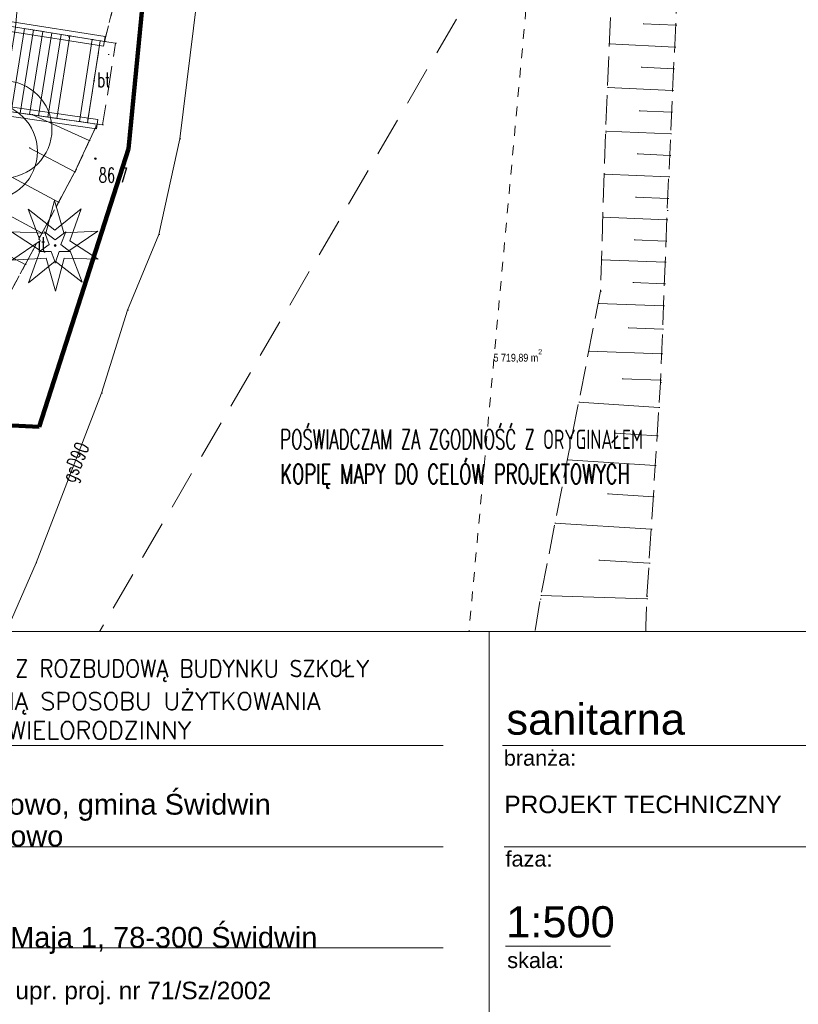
# Model space of a CAD drawing. Extents: x -134780 to 5540120, y 74663 to 5964901.
# Tile 58 of 71: x 5539606 to 5539646, y 5961280 to 5961330. Entities that reach past the tile are written whole.
import ezdxf
from ezdxf.lldxf.tags import DXFTag

# ---------------------------------------------------------------- set-up
doc = ezdxf.new("R2010")
doc.units = 0
doc.header["$MEASUREMENT"] = 0
doc.set_wipeout_variables(frame=1)
for name, pattern in [('L_0_03', [1, 0.5, -0.5]), ('L_0_05', [1.75, 1.25, -0.5]), ('L_0_06', [2, 1.5, -0.5]), ('L_0_0C', [3, 2, -1]), ('Wipeout_Contour', [1000, 0, -1000])]:
    doc.linetypes.add(name, pattern=pattern)
for name, color, linetype, lineweight in [('000_Inne__niezydentyfikowane__Nr_Pióra__7', 7, 'Continuous', 13), ('0_Nr_Pióra__7', 7, 'Continuous', 13), ('Arch opisy_Nr_Pióra__80', 3, 'Continuous', 211), ('ARCH TABELA_Nr_Pióra__1', 7, 'Continuous', 25), ('ARCH TABELA_Nr_Pióra__21', 7, 'Continuous', 9), ('ARCH TABELA_Nr_Pióra__7', 7, 'Continuous', 13), ('arch wypelnienia_Nr_Pióra__21', 7, 'Continuous', 9), ('bt_Nr_Pióra__7', 7, 'Continuous', 13), ('inny_obiekt_zagospodarowania_terenu_Atr17_Nr_Pióra__7', 7, 'Continuous', 13), ('inny_obiekt_zagospodarowania_terenu_Nr_Pióra__7', 7, 'Continuous', 13), ('KR_ObiektKarto_Nr_Pióra__7', 7, 'Continuous', 13), ('mapa', 7, 'Continuous', 13), ('mur_op_Nr_Pióra__7', 7, 'Continuous', 13), ('ogrodzenie_trwale_Nr_Pióra__7', 7, 'Continuous', 13), ('pikieta_naturalna_Atr2_Nr_Pióra__7', 7, 'Continuous', 13), ('pikieta_naturalna_Nr_Pióra__7', 7, 'Continuous', 13), ('przewod_gazowy_Atr1_Nr_Pióra__7', 7, 'Continuous', 13), ('przewod_gazowy_Nr_Pióra__7', 7, 'Continuous', 13), ('przewod_wodociagowy_Nr_Pióra__7', 7, 'Continuous', 13), ('sch_Nr_Pióra__7', 7, 'Continuous', 13), ('skarpa_nieumocniona_Nr_Pióra__7', 7, 'Continuous', 13), ('skarpa_Nr_Pióra__7', 7, 'Continuous', 13), ('Zakres_Nr_Pióra__7', 7, 'Continuous', 13), ('zasuwa_lub_zawor_Nr_Pióra__7', 7, 'Continuous', 13)]:
    doc.layers.add(name, color=color, linetype=linetype, lineweight=lineweight)
for name, color, linetype, lineweight, true_color in [('217_kontur_klasyfikacyjny_Nr_Pióra__3', 7, 'Continuous', 18, 0xff6600), ('218_kontur_uzytku_gruntowego_Nr_Pióra__3', 7, 'Continuous', 18, 0xff6600), ('219_dzialka_ewidencyjna_Nr_Pióra__96', 7, 'Continuous', 13, 0x00d59f), ('Arch zieleń_Nr_Pióra__4', 7, 'Continuous', 9, 0x029e21), ('OT_ZagospodarowanieTerenu_P_Nr_Pióra__96', 7, 'Continuous', 13, 0x00d59f)]:
    doc.layers.add(name, color=color, linetype=linetype, lineweight=lineweight, true_color=true_color)
doc.layers.add('OT_ZagospodarowanieTerenu_P', color=7, linetype='Continuous')
doc.layers.add('TABELKA-035', color=4, linetype='Continuous')
doc.styles.add('GENERATED_STYLE_1', font='txt')
doc.styles.add('GENERATED_STYLE_7', font='Simplex.shx', dxfattribs={"bigfont": 'BIGFONT.SHX'})
doc.styles.add('GENERATED_STYLE_9', font='arial.ttf')
doc.styles.add('ROMANS', font='romans', dxfattribs={"width": 0.8})
tags = doc.linetypes.add('DASH', pattern=[15, 10, -5]).pattern_tags.tags
tags[6:7] = [DXFTag(74, 4), DXFTag(75, 0), DXFTag(340, '0'), DXFTag(46, 0.0), DXFTag(50, 0.0), DXFTag(44, 0.0), DXFTag(45, 0.0)]
tags[4:5] = [DXFTag(74, 4), DXFTag(75, 0), DXFTag(340, '0'), DXFTag(46, 0.0), DXFTag(50, 0.0), DXFTag(44, 0.0), DXFTag(45, 0.0)]
doc.linetypes.add('L_0_15_SHX', pattern='A,0,[2,Rusinowo ZAGOSPODAROWANIE1.Shx,S=7.5,R=0,X=0,Y=0],-7.5,0', length=7.5)
doc.linetypes.add('L_0_29_SHX', pattern='A,0,[1,Rusinowo ZAGOSPODAROWANIE1.Shx,S=5,R=0,X=0,Y=0],-5,0', length=5)

# ---------------------------------------------------------------- blocks, each defined once
blk = doc.blocks.new('mapa')
at = {"layer": 'pikieta_naturalna_Nr_Pióra__7', "linetype": 'Continuous'}
blk.add_hatch(color=252, dxfattribs=at).paths.add_polyline_path([(5539609.69, 5961323.305, 1), (5539609.69, 5961323.395, 1)], flags=0)
at = {"layer": '000_Inne__niezydentyfikowane__Nr_Pióra__7', "color": 252, "linetype": 'Continuous', "flags": 128}
for points in [[(5539639.49, 5961330.2), (5539637.81, 5961330.28)], [(5539639.44, 5961329.08), (5539636.08, 5961329.24)], [(5539639.38, 5961327.96), (5539637.71, 5961328.04)], [(5539639.33, 5961326.85), (5539635.98, 5961327)], [(5539639.28, 5961325.73), (5539637.61, 5961325.81)], [(5539609.37, 5961324.29), (5539606.42, 5961325.61)], [(5539639.23, 5961324.62), (5539635.88, 5961324.77)], [(5539607.8, 5961321.12), (5539603.12, 5961323.62)], [(5539608.64, 5961322.68), (5539606.29, 5961323.9)], [(5539639.18, 5961323.51), (5539637.51, 5961323.59)], [(5539639.13, 5961322.41), (5539635.81, 5961322.56)], [(5539639.08, 5961321.31), (5539637.43, 5961321.38)], [(5539606.08, 5961317.91), (5539601.26, 5961320.49)], [(5539639.03, 5961320.21), (5539635.75, 5961320.34)], [(5539638.99, 5961319.12), (5539637.35, 5961319.19)], [(5539638.95, 5961318.03), (5539635.68, 5961318.16)], [(5539638.91, 5961316.93), (5539637.28, 5961316.99)], [(5539638.86, 5961315.79), (5539635.51, 5961315.92)], [(5539638.82, 5961314.59), (5539637.04, 5961314.66)], [(5539638.77, 5961313.32), (5539635.02, 5961313.46)], [(5539638.71, 5961311.98), (5539636.74, 5961312.05)], [(5539638.63, 5961310.58), (5539634.51, 5961310.84)], [(5539638.54, 5961309.12), (5539636.38, 5961309.26)], [(5539638.44, 5961307.59), (5539633.92, 5961307.88)], [(5539638.34, 5961305.99), (5539635.98, 5961306.14)], [(5539638.23, 5961304.32), (5539633.29, 5961304.64)], [(5539638.12, 5961302.57), (5539635.54, 5961302.74)], [(5539638, 5961300.74), (5539632.57, 5961300.92)], [(5539637.94, 5961298.83), (5539635.1, 5961298.93)], [(5539637.87, 5961296.87), (5539631.96, 5961297.09)], [(5539637.79, 5961294.93), (5539634.73, 5961295.05)], [(5539634.37, 5961288.24), (5539631.49, 5961294.08)], [(5539637.73, 5961293.33), (5539632.35, 5961293.53)], [(5539636.15, 5961289.12), (5539634.08, 5961293.3)], [(5539637.69, 5961292.3), (5539636.27, 5961292.35)], [(5539637.65, 5961291.03), (5539635.41, 5961291.12)], [(5539629.65, 5961285.94), (5539628.36, 5961289.76)], [(5539632.02, 5961287.08), (5539630.46, 5961290.23)], [(5539627.01, 5961285.3), (5539626.06, 5961289.24)], [(5539633.09, 5961287.61), (5539632.1, 5961289.63)], [(5539624.28, 5961284.63), (5539623.25, 5961288.74)], [(5539621.41, 5961283.91), (5539620.32, 5961288.24)], [(5539630.86, 5961286.51), (5539630.01, 5961288.23)], [(5539618.38, 5961283.15), (5539617.24, 5961287.71)], [(5539628.34, 5961285.62), (5539627.86, 5961287.58)], [(5539615.2, 5961282.36), (5539614, 5961287.16)], [(5539625.66, 5961284.97), (5539625.18, 5961286.98)], [(5539611.97, 5961281.55), (5539610.92, 5961286.48)], [(5539622.86, 5961284.27), (5539622.33, 5961286.38)], [(5539608.83, 5961281.26), (5539608.46, 5961285.93)], [(5539619.91, 5961283.53), (5539619.36, 5961285.76)], [(5539605.95, 5961281.08), (5539605.72, 5961285.38)], [(5539616.81, 5961282.76), (5539616.22, 5961285.1)], [(5539613.59, 5961281.95), (5539612.98, 5961284.38)], [(5539610.37, 5961281.38), (5539610.17, 5961283.83)], [(5539607.36, 5961281.16), (5539607.24, 5961283.4)]]:
    blk.add_lwpolyline(points, dxfattribs=at)
at = {"layer": '0_Nr_Pióra__7', "color": 252, "linetype": 'Continuous'}
for p, q in [((5539637.81, 5961330.28), (5539637.86, 5961330.28)), ((5539639.49, 5961330.2), (5539639.54, 5961330.2)), ((5539608.285, 5961329.605), (5539608.335, 5961329.605)), ((5539608.37, 5961329.66), (5539608.42, 5961329.66)), ((5539609.53, 5961329.47), (5539609.58, 5961329.47)), ((5539609.941, 5961329.407), (5539609.991, 5961329.407)), ((5539610.151, 5961329.37), (5539610.201, 5961329.37)), ((5539610.73, 5961329.28), (5539610.78, 5961329.28)), ((5539636.08, 5961329.24), (5539636.13, 5961329.24)), ((5539610.34, 5961328.69), (5539610.39, 5961328.69)), ((5539639.44, 5961329.08), (5539639.49, 5961329.08)), ((5539637.71, 5961328.04), (5539637.76, 5961328.04)), ((5539639.38, 5961327.96), (5539639.43, 5961327.96)), ((5539609.618, 5961327.35), (5539609.668, 5961327.35)), ((5539609.618, 5961327.35), (5539609.668, 5961327.35)), ((5539635.98, 5961327), (5539636.03, 5961327)), ((5539639.33, 5961326.85), (5539639.38, 5961326.85)), ((5539637.61, 5961325.81), (5539637.66, 5961325.81)), ((5539639.28, 5961325.73), (5539639.33, 5961325.73)), ((5539606.42, 5961325.61), (5539606.47, 5961325.61)), ((5539607.71, 5961325.42), (5539607.76, 5961325.42)), ((5539608.869, 5961325.253), (5539608.919, 5961325.253)), ((5539609.279, 5961325.193), (5539609.329, 5961325.193)), ((5539609.7, 5961325.03), (5539609.75, 5961325.03)), ((5539609.779, 5961325.121), (5539609.829, 5961325.121)), ((5539610.06, 5961325.08), (5539610.11, 5961325.08)), ((5539635.88, 5961324.77), (5539635.93, 5961324.77)), ((5539635.88, 5961324.68), (5539635.93, 5961324.68)), ((5539609.37, 5961324.29), (5539609.42, 5961324.29)), ((5539614.03, 5961324.36), (5539614.08, 5961324.36)), ((5539639.23, 5961324.62), (5539639.28, 5961324.62)), ((5539606.29, 5961323.9), (5539606.34, 5961323.9)), ((5539609.69, 5961323.35), (5539609.74, 5961323.35)), ((5539637.51, 5961323.59), (5539637.56, 5961323.59)), ((5539639.18, 5961323.51), (5539639.23, 5961323.51)), ((5539608.64, 5961322.68), (5539608.69, 5961322.68)), ((5539608.69, 5961322.78), (5539608.74, 5961322.78)), ((5539635.81, 5961322.56), (5539635.86, 5961322.56)), ((5539639.13, 5961322.41), (5539639.18, 5961322.41)), ((5539607.8, 5961321.12), (5539607.85, 5961321.12)), ((5539637.43, 5961321.38), (5539637.48, 5961321.38)), ((5539639.08, 5961321.31), (5539639.13, 5961321.31)), ((5539639.05, 5961320.68), (5539639.1, 5961320.68)), ((5539635.75, 5961320.34), (5539635.8, 5961320.34)), ((5539639.03, 5961320.21), (5539639.08, 5961320.21)), ((5539612.95, 5961319.45), (5539613, 5961319.45)), ((5539637.35, 5961319.19), (5539637.4, 5961319.19)), ((5539638.99, 5961319.12), (5539639.04, 5961319.12)), ((5539635.68, 5961318.16), (5539635.73, 5961318.16)), ((5539606.08, 5961317.91), (5539606.13, 5961317.91)), ((5539638.95, 5961318.03), (5539639, 5961318.03)), ((5539635.63, 5961316.54), (5539635.68, 5961316.54)), ((5539637.28, 5961316.99), (5539637.33, 5961316.99)), ((5539638.91, 5961316.93), (5539638.96, 5961316.93)), ((5539611.34, 5961315.57), (5539611.39, 5961315.57)), ((5539635.51, 5961315.92), (5539635.56, 5961315.92)), ((5539638.86, 5961315.79), (5539638.91, 5961315.79)), ((5539637.04, 5961314.66), (5539637.09, 5961314.66)), ((5539638.82, 5961314.59), (5539638.87, 5961314.59)), ((5539635.02, 5961313.46), (5539635.07, 5961313.46)), ((5539638.77, 5961313.32), (5539638.82, 5961313.32)), ((5539636.74, 5961312.05), (5539636.79, 5961312.05)), ((5539638.71, 5961311.98), (5539638.76, 5961311.98)), ((5539638.71, 5961311.86), (5539638.76, 5961311.86)), ((5539610, 5961311.3), (5539610.05, 5961311.3)), ((5539634.51, 5961310.84), (5539634.56, 5961310.84)), ((5539638.63, 5961310.58), (5539638.68, 5961310.58)), ((5539634.19, 5961309.25), (5539634.24, 5961309.25)), ((5539636.38, 5961309.26), (5539636.43, 5961309.26)), ((5539638.54, 5961309.12), (5539638.59, 5961309.12)), ((5539633.92, 5961307.88), (5539633.97, 5961307.88)), ((5539638.44, 5961307.59), (5539638.49, 5961307.59)), ((5539635.98, 5961306.14), (5539636.03, 5961306.14)), ((5539638.34, 5961305.99), (5539638.39, 5961305.99)), ((5539633.29, 5961304.64), (5539633.34, 5961304.64)), ((5539638.23, 5961304.32), (5539638.28, 5961304.32)), ((5539606.64, 5961302.59), (5539606.69, 5961302.59)), ((5539635.54, 5961302.74), (5539635.59, 5961302.74)), ((5539638.12, 5961302.57), (5539638.17, 5961302.57)), ((5539632.57, 5961300.92), (5539632.62, 5961300.92)), ((5539638.01, 5961300.89), (5539638.06, 5961300.89)), ((5539632.53, 5961300.73), (5539632.58, 5961300.73)), ((5539638, 5961300.74), (5539638.05, 5961300.74)), ((5539635.1, 5961298.93), (5539635.15, 5961298.93)), ((5539637.94, 5961298.83), (5539637.99, 5961298.83)), ((5539637.91, 5961297.96), (5539637.96, 5961297.96)), ((5539631.96, 5961297.09), (5539632.01, 5961297.09)), ((5539637.87, 5961296.87), (5539637.92, 5961296.87)), ((5539634.73, 5961295.05), (5539634.78, 5961295.05)), ((5539637.79, 5961294.93), (5539637.84, 5961294.93)), ((5539631.49, 5961294.08), (5539631.54, 5961294.08)), ((5539632.35, 5961293.53), (5539632.4, 5961293.53)), ((5539634.08, 5961293.3), (5539634.13, 5961293.3)), ((5539637.73, 5961293.33), (5539637.78, 5961293.33)), ((5539636.27, 5961292.35), (5539636.32, 5961292.35)), ((5539637.69, 5961292.3), (5539637.74, 5961292.3)), ((5539635.41, 5961291.12), (5539635.46, 5961291.12)), ((5539637.65, 5961291.03), (5539637.7, 5961291.03)), ((5539630.82, 5961290.31), (5539630.87, 5961290.31)), ((5539630.94, 5961290.58), (5539630.99, 5961290.58)), ((5539637.63, 5961290.62), (5539637.68, 5961290.62)), ((5539628.36, 5961289.76), (5539628.41, 5961289.76)), ((5539630.46, 5961290.23), (5539630.51, 5961290.23)), ((5539637.65, 5961289.9), (5539637.7, 5961289.9)), ((5539626.06, 5961289.24), (5539626.11, 5961289.24)), ((5539632.1, 5961289.63), (5539632.15, 5961289.63)), ((5539636.75, 5961289.42), (5539636.8, 5961289.42)), ((5539623.25, 5961288.74), (5539623.3, 5961288.74)), ((5539625.71, 5961289.16), (5539625.76, 5961289.16)), ((5539636.15, 5961289.12), (5539636.2, 5961289.12)), ((5539620.32, 5961288.24), (5539620.37, 5961288.24)), ((5539630.01, 5961288.23), (5539630.06, 5961288.23)), ((5539634.37, 5961288.24), (5539634.42, 5961288.24)), ((5539617.24, 5961287.71), (5539617.29, 5961287.71)), ((5539627.86, 5961287.58), (5539627.91, 5961287.58)), ((5539633.09, 5961287.61), (5539633.14, 5961287.61)), ((5539613.67, 5961287.1), (5539613.72, 5961287.1)), ((5539614, 5961287.16), (5539614.05, 5961287.16)), ((5539625.18, 5961286.98), (5539625.23, 5961286.98)), ((5539632.02, 5961287.08), (5539632.07, 5961287.08)), ((5539610.92, 5961286.48), (5539610.97, 5961286.48)), ((5539622.33, 5961286.38), (5539622.38, 5961286.38)), ((5539630.86, 5961286.51), (5539630.91, 5961286.51)), ((5539607.59, 5961285.74), (5539607.64, 5961285.74)), ((5539608.46, 5961285.93), (5539608.51, 5961285.93)), ((5539619.36, 5961285.76), (5539619.41, 5961285.76)), ((5539629.65, 5961285.94), (5539629.7, 5961285.94)), ((5539629.74, 5961285.96), (5539629.79, 5961285.96)), ((5539627.01, 5961285.3), (5539627.06, 5961285.3)), ((5539628.34, 5961285.62), (5539628.39, 5961285.62)), ((5539616.22, 5961285.1), (5539616.27, 5961285.1)), ((5539625.49, 5961284.93), (5539625.54, 5961284.93)), ((5539625.66, 5961284.97), (5539625.71, 5961284.97)), ((5539612.98, 5961284.38), (5539613.03, 5961284.38)), ((5539622.86, 5961284.27), (5539622.91, 5961284.27)), ((5539624.28, 5961284.63), (5539624.33, 5961284.63)), ((5539610.17, 5961283.83), (5539610.22, 5961283.83)), ((5539621.41, 5961283.91), (5539621.46, 5961283.91)), ((5539635.9, 5961284.1), (5539635.95, 5961284.1)), ((5539607.24, 5961283.4), (5539607.29, 5961283.4)), ((5539619.91, 5961283.53), (5539619.96, 5961283.53)), ((5539616.81, 5961282.76), (5539616.86, 5961282.76)), ((5539618.38, 5961283.15), (5539618.43, 5961283.15)), ((5539615.2, 5961282.36), (5539615.25, 5961282.36)), ((5539613.59, 5961281.95), (5539613.64, 5961281.95)), ((5539607.36, 5961281.16), (5539607.41, 5961281.16)), ((5539608.13, 5961281.2), (5539608.18, 5961281.2)), ((5539608.83, 5961281.26), (5539608.88, 5961281.26)), ((5539610.37, 5961281.38), (5539610.42, 5961281.38)), ((5539611.74, 5961281.49), (5539611.79, 5961281.49)), ((5539611.97, 5961281.55), (5539612.02, 5961281.55)), ((5539605.95, 5961281.08), (5539606, 5961281.08)), ((5539616.59, 5961280.91), (5539616.64, 5961280.91))]:
    blk.add_line(p, q, dxfattribs=at)
at = {"layer": '217_kontur_klasyfikacyjny_Nr_Pióra__3', "color": 252, "linetype": 'L_0_03', "flags": 128}
for points in [[(5539627.92, 5961288.68), (5539634.87, 5961364.54)], [(5539606.23, 5961285.27), (5539627.92, 5961288.68)], [(5539594.19, 5961282.76), (5539606.23, 5961285.27)]]:
    blk.add_lwpolyline(points, dxfattribs=at)
at = {"layer": '218_kontur_uzytku_gruntowego_Nr_Pióra__3', "color": 252, "linetype": 'L_0_03', "flags": 128}
for points in [[(5539627.92, 5961288.68), (5539634.87, 5961364.54)], [(5539606.23, 5961285.27), (5539627.92, 5961288.68)], [(5539606.23, 5961285.27), (5539594.19, 5961282.76)], [(5539594.19, 5961282.76), (5539606.23, 5961285.27)], [(5539608.23, 5961227.09), (5539606.23, 5961285.27)]]:
    blk.add_lwpolyline(points, dxfattribs=at)
at = {"layer": '219_dzialka_ewidencyjna_Nr_Pióra__96', "color": 252, "linetype": 'Continuous', "flags": 128}
for points in [[(5539627.92, 5961288.68), (5539698.93, 5961299.77)], [(5539606.23, 5961285.27), (5539627.92, 5961288.68)], [(5539594.19, 5961282.76), (5539606.23, 5961285.27)], [(5539606.23, 5961285.27), (5539608.23, 5961227.09)]]:
    blk.add_lwpolyline(points, dxfattribs=at)
at = {"layer": 'Arch opisy_Nr_Pióra__80', "linetype": 'DASH', "ltscale": 0.2}
for p, q in [((5539614.259, 5961353.44), (5539611.398, 5961323.861)), ((5539542.34, 5961312.72), (5539606.798, 5961309.584))]:
    blk.add_line(p, q, dxfattribs=at)
at = {"layer": 'ARCH TABELA_Nr_Pióra__21', "color": 252, "linetype": 'Continuous'}
blk.add_line((5539618.545, 5961288.019), (5539637.955, 5961288.019), dxfattribs=at)
at = {"layer": 'Arch zieleń_Nr_Pióra__4', "color": 252, "linetype": 'Continuous'}
for centre in [(5539604.96, 5961324.85), (5539604.21, 5961323.72)]:
    blk.add_circle(centre, 2.5, dxfattribs=at)
at = {"layer": 'bt_Nr_Pióra__7', "color": 252, "linetype": 'L_0_06', "flags": 128}
blk.add_lwpolyline([(5539609.941, 5961329.407), (5539610.151, 5961329.37), (5539610.73, 5961329.28), (5539610.06, 5961325.08), (5539609.779, 5961325.121), (5539609.279, 5961325.193)], close=True, dxfattribs=at)
at = {"layer": 'inny_obiekt_zagospodarowania_terenu_Nr_Pióra__7', "color": 252, "linetype": 'L_0_03', "flags": 128}
blk.add_lwpolyline([(5539610.151, 5961329.37), (5539611.12, 5961333.14), (5539611.64, 5961340.27), (5539612.48, 5961350.68), (5539612.95, 5961360.38), (5539613.33, 5961365.93)], dxfattribs=at)
at = {"layer": 'KR_ObiektKarto_Nr_Pióra__7', "color": 252, "linetype": 'Continuous', "flags": 128}
for points in [[(5539606.05, 5961330.032), (5539605.365, 5961325.762)], [(5539606.519, 5961329.957), (5539605.835, 5961325.694)], [(5539606.988, 5961329.882), (5539606.305, 5961325.625)], [(5539607.457, 5961329.807), (5539606.775, 5961325.556)], [(5539607.926, 5961329.731), (5539607.245, 5961325.488)]]:
    blk.add_lwpolyline(points, dxfattribs=at)
at = {"layer": 'mur_op_Nr_Pióra__7', "color": 252, "linetype": 'Continuous'}
for p, q in [((5539610.191, 5961329.617), (5539605.418, 5961330.382)), ((5539610.111, 5961329.123), (5539605.338, 5961329.888)), ((5539609.815, 5961325.368), (5539604.856, 5961326.087)), ((5539609.743, 5961324.873), (5539604.784, 5961325.593))]:
    blk.add_line(p, q, dxfattribs=at)
at = {"layer": 'mur_op_Nr_Pióra__7', "color": 252, "linetype": 'L_0_29_SHX'}
for p, q in [((5539610.151, 5961329.37), (5539605.378, 5961330.135)), ((5539609.779, 5961325.121), (5539604.82, 5961325.84))]:
    blk.add_line(p, q, dxfattribs=at)
at = {"layer": 'mur_op_Nr_Pióra__7', "color": 252, "linetype": 'Continuous', "flags": 128}
for points in [[(5539610.191, 5961329.617), (5539610.111, 5961329.123)], [(5539609.815, 5961325.368), (5539609.743, 5961324.873)]]:
    blk.add_lwpolyline(points, dxfattribs=at)
at = {"layer": 'ogrodzenie_trwale_Nr_Pióra__7', "color": 252, "linetype": 'Continuous', "flags": 128}
blk.add_lwpolyline([(5539538.19, 5961269.97), (5539543.69, 5961271.2), (5539558.75, 5961274.84), (5539587.14, 5961281.45), (5539589.13, 5961281.94), (5539591.61, 5961282.43), (5539595.52, 5961283.49), (5539598.74, 5961284.03), (5539607.59, 5961285.74), (5539613.67, 5961287.1), (5539625.71, 5961289.16), (5539630.82, 5961290.31), (5539630.94, 5961290.58)], dxfattribs=at)
at = {"layer": 'ogrodzenie_trwale_Nr_Pióra__7', "color": 252, "linetype": 'L_0_15_SHX', "flags": 128}
blk.add_lwpolyline([(5539538.19, 5961269.97), (5539543.69, 5961271.2), (5539558.75, 5961274.84), (5539587.14, 5961281.45), (5539589.13, 5961281.94), (5539591.61, 5961282.43), (5539595.52, 5961283.49), (5539598.74, 5961284.03), (5539607.59, 5961285.74), (5539613.67, 5961287.1), (5539625.71, 5961289.16), (5539630.82, 5961290.31), (5539630.94, 5961290.58)], dxfattribs=at)
at = {"layer": 'pikieta_naturalna_Nr_Pióra__7', "color": 252, "linetype": 'Continuous'}
blk.add_circle((5539609.69, 5961323.35), 0.045, dxfattribs=at)
at = {"layer": 'sch_Nr_Pióra__7', "color": 252, "linetype": 'Continuous', "flags": 128}
for points in [[(5539605.581, 5961330.108), (5539608.37, 5961329.66), (5539607.71, 5961325.42), (5539604.9, 5961325.83)], [(5539608.37, 5961329.66), (5539609.53, 5961329.47), (5539608.869, 5961325.253), (5539607.71, 5961325.42)], [(5539609.941, 5961329.407), (5539609.279, 5961325.193), (5539608.869, 5961325.253), (5539609.53, 5961329.47)]]:
    blk.add_lwpolyline(points, close=True, dxfattribs=at)
at = {"layer": 'skarpa_nieumocniona_Nr_Pióra__7', "color": 252, "linetype": 'L_0_06', "flags": 128}
blk.add_lwpolyline([(5539605.581, 5961330.108), (5539606.21, 5961337.04), (5539607.5, 5961346.46), (5539608.69, 5961355.58), (5539609.63, 5961362.19), (5539610.3, 5961368.66), (5539612.89, 5961368.52), (5539613.33, 5961365.93), (5539612.95, 5961360.38), (5539612.48, 5961350.68), (5539611.64, 5961340.27), (5539611.12, 5961333.14), (5539610.151, 5961329.37)], close=True, dxfattribs=at)
at = {"layer": 'arch wypelnienia_Nr_Pióra__21', "color": 252, "insert": (5539630.135, 5961312.855), "char_height": 0.4, "attachment_point": 7, "style": 'GENERATED_STYLE_1'}
blk.add_mtext('{\\fArial Narrow Zachodni|b0|i0|c0|p34;5\xa0719,89 m{\\H0.66x;\\S2^  ;}}', dxfattribs=at)
at = {"layer": 'bt_Nr_Pióra__7', "color": 252, "linetype": 'Continuous', "insert": (5539609.78, 5961327.773), "char_height": 0.75, "attachment_point": 1, "style": 'GENERATED_STYLE_7'}
blk.add_mtext('{\\W0.660000x;bt}', dxfattribs=at)
at = {"layer": 'pikieta_naturalna_Atr2_Nr_Pióra__7', "color": 252, "linetype": 'Continuous', "insert": (5539609.859, 5961322.878), "char_height": 0.75, "attachment_point": 1, "style": 'GENERATED_STYLE_7'}
blk.add_mtext('{\\W0.660000x;86.7}', dxfattribs=at)
at = {"layer": 'przewod_gazowy_Atr1_Nr_Pióra__7', "color": 252, "linetype": 'Continuous', "insert": (5539607.909, 5961306.956), "char_height": 0.75, "attachment_point": 1, "rotation": 67.3, "style": 'GENERATED_STYLE_7'}
blk.add_mtext('{\\W0.660000x;gsD90}', dxfattribs=at)
at = {"color": 252, "linetype": 'Wipeout_Contour', "lineweight": 0, "ltscale": 1555929.677534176}
blk.add_wipeout([(5539607.621, 5961318.034), (5539607.621, 5961317.984), (5539607.821, 5961318.584), (5539608.371, 5961318.584), (5539607.921, 5961318.934), (5539608.171, 5961319.584), (5539607.621, 5961319.184), (5539607.071, 5961319.584), (5539607.321, 5961318.934), (5539606.821, 5961318.584), (5539607.421, 5961318.584)], dxfattribs=at).dxf.layer = 'OT_ZagospodarowanieTerenu_P'
at = {"layer": 'OT_ZagospodarowanieTerenu_P_Nr_Pióra__96', "linetype": 'Continuous'}
blk.add_hatch(color=252, dxfattribs=at).paths.add_polyline_path([(5539607.621, 5961318.834, 1), (5539607.621, 5961318.934, 1)], flags=0)
at = {"layer": '000_Inne__niezydentyfikowane__Nr_Pióra__7', "color": 252, "linetype": 'Continuous', "flags": 128}
blk.add_lwpolyline([(5539606.95, 5961319.53), (5539604.6, 5961320.79)], dxfattribs=at)
at = {"layer": '0_Nr_Pióra__7', "color": 252, "linetype": 'Continuous'}
blk.add_line((5539606.95, 5961319.53), (5539607, 5961319.53), dxfattribs=at)
at = {"layer": 'Arch opisy_Nr_Pióra__80', "linetype": 'DASH', "ltscale": 0.2}
blk.add_line((5539611.398, 5961323.861), (5539606.798, 5961309.584), dxfattribs=at)
at = {"layer": 'Arch zieleń_Nr_Pióra__4', "color": 252, "linetype": 'Continuous'}
for p, q in [((5539607.143, 5961319.524), (5539607.594, 5961321.199)), ((5539608.077, 5961319.533), (5539607.594, 5961321.199)), ((5539607.612, 5961319.68), (5539606.23, 5961320.764)), ((5539606.856, 5961319.124), (5539606.23, 5961320.764)), ((5539607.612, 5961319.68), (5539608.964, 5961320.767)), ((5539608.372, 5961319.136), (5539608.964, 5961320.767)), ((5539607.143, 5961319.524), (5539605.387, 5961319.585)), ((5539606.86, 5961318.63), (5539605.387, 5961319.585)), ((5539608.077, 5961319.533), (5539609.809, 5961319.627)), ((5539608.377, 5961318.647), (5539609.809, 5961319.627)), ((5539606.856, 5961319.124), (5539605.393, 5961318.138)), ((5539608.372, 5961319.136), (5539609.826, 5961318.191)), ((5539606.86, 5961318.63), (5539606.259, 5961316.97)), ((5539608.377, 5961318.647), (5539609.016, 5961317.011)), ((5539607.154, 5961318.233), (5539605.393, 5961318.138)), ((5539607.626, 5961318.086), (5539606.259, 5961316.97)), ((5539607.154, 5961318.233), (5539607.643, 5961316.546)), ((5539607.626, 5961318.086), (5539609.016, 5961317.011)), ((5539608.092, 5961318.244), (5539607.643, 5961316.546)), ((5539608.092, 5961318.244), (5539609.826, 5961318.191))]:
    blk.add_line(p, q, dxfattribs=at)
at = {"layer": 'inny_obiekt_zagospodarowania_terenu_Nr_Pióra__7', "color": 252, "linetype": 'L_0_03', "flags": 128}
blk.add_lwpolyline([(5539601.53, 5961309.53), (5539605.4, 5961316.63), (5539608.69, 5961322.78), (5539609.779, 5961325.121)], dxfattribs=at)
at = {"layer": 'OT_ZagospodarowanieTerenu_P_Nr_Pióra__96', "color": 252, "linetype": 'Continuous'}
blk.add_line((5539607.621, 5961318.884), (5539607.671, 5961318.884), dxfattribs=at)
at = {"layer": 'OT_ZagospodarowanieTerenu_P_Nr_Pióra__96', "color": 252, "linetype": 'Continuous', "flags": 128}
for points in [[(5539607.621, 5961318.034), (5539607.621, 5961317.984), (5539607.821, 5961318.584), (5539608.371, 5961318.584), (5539607.921, 5961318.934), (5539608.171, 5961319.584), (5539607.621, 5961319.184), (5539607.071, 5961319.584), (5539607.321, 5961318.934), (5539606.821, 5961318.584), (5539607.421, 5961318.584)], [(5539607.621, 5961318.034), (5539607.421, 5961318.584), (5539606.821, 5961318.584), (5539607.321, 5961318.934), (5539607.071, 5961319.584), (5539607.621, 5961319.184), (5539608.171, 5961319.584), (5539607.921, 5961318.934), (5539608.371, 5961318.584), (5539607.821, 5961318.584), (5539607.621, 5961317.984)]]:
    blk.add_lwpolyline(points, close=True, dxfattribs=at)
at = {"layer": 'OT_ZagospodarowanieTerenu_P_Nr_Pióra__96', "color": 252, "linetype": 'Continuous'}
blk.add_circle((5539607.621, 5961318.884), 0.05, dxfattribs=at)
at = {"layer": 'przewod_gazowy_Nr_Pióra__7', "color": 252, "linetype": 'Continuous', "flags": 128}
blk.add_lwpolyline([(5539617.02, 5961366.51), (5539616.75, 5961352.18), (5539616.46, 5961345.05), (5539616.15, 5961339.78), (5539615.08, 5961332.97), (5539614.03, 5961324.36), (5539612.95, 5961319.45), (5539611.34, 5961315.57), (5539610, 5961311.3), (5539606.64, 5961302.59), (5539602.88, 5961293.99), (5539600.8, 5961289.38), (5539599.49, 5961285.15), (5539600.01, 5961280.28), (5539600.18, 5961274.27), (5539600.25, 5961266.4), (5539600.19, 5961256.71), (5539600.12, 5961251.91)], dxfattribs=at)
at = {"layer": 'przewod_wodociagowy_Nr_Pióra__7', "color": 252, "linetype": 'Continuous', "flags": 128}
blk.add_lwpolyline([(5539523.52, 5961364.08), (5539529.06, 5961363.67), (5539537.48, 5961362.65), (5539542.79, 5961362), (5539541.4, 5961352.89), (5539540.33, 5961338.95), (5539539.17, 5961326.33), (5539538.66, 5961318.45), (5539538.17, 5961311.01), (5539537.08, 5961296.32), (5539536.47, 5961285.85), (5539535.85, 5961268.98), (5539549.29, 5961271.29), (5539573.3, 5961275.34), (5539588.62, 5961277.8), (5539602.17, 5961279.36), (5539616.59, 5961280.91), (5539615.83, 5961257.35), (5539615.32, 5961242.06)], dxfattribs=at)
at = {"layer": 'skarpa_nieumocniona_Nr_Pióra__7', "color": 252, "linetype": 'L_0_06', "flags": 128}
for points in [[(5539634.19, 5961309.25), (5539635.63, 5961316.54), (5539635.88, 5961324.68), (5539636.31, 5961334.52), (5539636.57, 5961340.31), (5539637.52, 5961348.62), (5539638.1, 5961353.52), (5539639.27, 5961362.61), (5539639.6, 5961351.95), (5539639.71, 5961343.11), (5539639.57, 5961331.99), (5539639.05, 5961320.68), (5539638.71, 5961311.86), (5539638.01, 5961300.89), (5539637.91, 5961297.96), (5539637.63, 5961290.62), (5539637.65, 5961289.9), (5539636.75, 5961289.42), (5539629.74, 5961285.96), (5539625.49, 5961284.93), (5539611.74, 5961281.49), (5539608.13, 5961281.2), (5539602.16, 5961280.88), (5539595.86, 5961280.18), (5539595.52, 5961283.49), (5539598.74, 5961284.03), (5539607.59, 5961285.74), (5539613.67, 5961287.1), (5539625.71, 5961289.16), (5539630.82, 5961290.31), (5539630.94, 5961290.58), (5539632.53, 5961300.73)], [(5539634.19, 5961309.25), (5539635.63, 5961316.54), (5539635.88, 5961324.68), (5539636.31, 5961334.52), (5539636.57, 5961340.31), (5539637.52, 5961348.62), (5539638.1, 5961353.52), (5539639.27, 5961362.61), (5539639.6, 5961351.95), (5539639.71, 5961343.11), (5539639.57, 5961331.99), (5539639.05, 5961320.68), (5539638.71, 5961311.86), (5539638.01, 5961300.89), (5539637.91, 5961297.96), (5539637.63, 5961290.62), (5539637.65, 5961289.9), (5539636.75, 5961289.42), (5539629.74, 5961285.96), (5539625.49, 5961284.93), (5539611.74, 5961281.49), (5539608.13, 5961281.2), (5539602.16, 5961280.88), (5539595.86, 5961280.18), (5539595.52, 5961283.49), (5539598.74, 5961284.03), (5539607.59, 5961285.74), (5539613.67, 5961287.1), (5539625.71, 5961289.16), (5539630.82, 5961290.31), (5539630.94, 5961290.58), (5539632.53, 5961300.73)], [(5539612.44, 5961216.99), (5539610.06, 5961218.31), (5539602.52, 5961222.69), (5539595.6, 5961226.77), (5539595.49, 5961231.6), (5539596.67, 5961250.62), (5539595.15, 5961268.63), (5539591.76, 5961277.11), (5539591.61, 5961282.43), (5539591.99, 5961287.81), (5539593.952, 5961294.062), (5539595.56, 5961307.5), (5539598.16, 5961315.46), (5539599.447, 5961317.425), (5539604.82, 5961325.84), (5539609.779, 5961325.121), (5539608.69, 5961322.78), (5539608.64, 5961322.68), (5539605.4, 5961316.63), (5539601.53, 5961309.53), (5539598.8, 5961303.88), (5539597.99, 5961299.75), (5539597.47, 5961296.58), (5539596.26, 5961288.98), (5539595.52, 5961283.49), (5539595.86, 5961280.18), (5539596.22, 5961275.12), (5539597.04, 5961266.24), (5539597.33, 5961260.29), (5539597.52, 5961250.45), (5539597.18, 5961244.27), (5539596.64, 5961232.31), (5539598.25, 5961228.38), (5539605.11, 5961224.61), (5539613.95, 5961219.95)]]:
    blk.add_lwpolyline(points, close=True, dxfattribs=at)
at = {"layer": 'skarpa_Nr_Pióra__7', "color": 252, "linetype": 'L_0_05', "flags": 128}
blk.add_lwpolyline([(5539609.779, 5961325.121), (5539608.69, 5961322.78), (5539608.64, 5961322.68), (5539605.4, 5961316.63), (5539603.41, 5961312.99), (5539601.53, 5961309.53), (5539600.92, 5961308.27), (5539598.8, 5961303.88), (5539597.99, 5961299.75), (5539597.47, 5961296.58), (5539596.66, 5961291.48), (5539596.26, 5961288.98), (5539595.52, 5961283.49), (5539591.61, 5961282.43), (5539593.391, 5961291.106), (5539593.952, 5961294.062), (5539595.56, 5961307.5), (5539598.16, 5961315.46), (5539599.447, 5961317.425), (5539604.9, 5961325.83)], close=True, dxfattribs=at)
at = {"layer": 'Zakres_Nr_Pióra__7', "color": 252, "linetype": 'L_0_0C', "flags": 128}
blk.add_lwpolyline([(5539630.53, 5961390.3), (5539628.94, 5961331.74), (5539600.56, 5961283.04), (5539537.62, 5961279.94), (5539520.78, 5961299.6), (5539520.6, 5961305.18), (5539524.89, 5961364.28), (5539536.45, 5961379.17)], close=True, dxfattribs=at)
at = {"layer": 'inny_obiekt_zagospodarowania_terenu_Atr17_Nr_Pióra__7', "color": 252, "linetype": 'Continuous', "insert": (5539606.724, 5961319.322), "char_height": 0.75, "attachment_point": 1, "style": 'GENERATED_STYLE_7'}
blk.add_mtext('{\\W0.660000x;it}', dxfattribs=at)
blk = doc.blocks.new('A$C68B9850F')
at = {"layer": 'ARCH TABELA_Nr_Pióra__21', "linetype": 'Continuous'}
for p, q in [((-87.5, 29.056), (0, 29.056)), ((-21.809, 29.056), (-21.809, 0)), ((-62.671, 23.206), (-24.172, 23.206)), ((-21.112, 23.206), (-1.615, 23.206)), ((-62.671, 18.006), (-24.172, 18.006)), ((-21.025, 18.006), (-1.615, 18.006)), ((-62.671, 12.806), (-24.172, 12.806)), ((-20.966, 12.893), (-15.568, 12.893))]:
    blk.add_line(p, q, dxfattribs=at)
at = {"layer": 'ARCH TABELA_Nr_Pióra__1', "color": 7, "linetype": 'Continuous', "style": 'GENERATED_STYLE_7', "width": 0.9}
blk.add_text('PROJEKT PRZEBUDOWY WRAZ Z ROZBUDOWĄ BUDYNKU SZKOŁY', height=0.9, dxfattribs=at).set_placement((-62.671, 26.704))
at = {"layer": 'ARCH TABELA_Nr_Pióra__1', "color": 7, "linetype": 'Continuous', "style": 'GENERATED_STYLE_7'}
for s, p in [('PODSTAWOWEJ ORAZ ZMIANĄ SPOSOBU UŻYTKOWANIA', (-62.671, 25.03)), ('NA BUDYNEK MIESZKALNY WIELORODZINNY', (-62.671, 23.527))]:
    blk.add_text(s, height=0.9, dxfattribs=at).set_placement(p)
at = {"layer": 'ARCH TABELA_Nr_Pióra__21', "linetype": 'Continuous', "insert": (-62.671, 12.499), "char_height": 1.06383, "attachment_point": 7, "line_spacing_factor": 0.807442, "style": 'GENERATED_STYLE_9'}
blk.add_mtext('{Gmina Świdwin\\Pul. Plac Konstytucji 3-go Maja 1, 78-300 Świdwin}', dxfattribs=at)
at = {"layer": 'ARCH TABELA_Nr_Pióra__7', "linetype": 'Continuous', "attachment_point": 1, "style": 'GENERATED_STYLE_9'}
for s, insert, char_height in [('sanitarna', (-20.919, 25.354), 1.5958), ('{branża:}', (-21.053, 22.962), 0.7979), ('{faza:}', (-20.966, 17.781), 0.7979), ('1:500', (-20.929, 14.949), 1.5958), ('{skala:}', (-20.877, 12.571), 0.7979)]:
    blk.add_mtext(s, dxfattribs=dict(at, insert=insert, char_height=char_height))
at = {"layer": 'ARCH TABELA_Nr_Pióra__7', "linetype": 'Continuous', "style": 'GENERATED_STYLE_9'}
for s, insert, char_height, attachment_point, line_spacing_factor in [('{Rusinowo, 78-311 Rusinowo, gmina Świdwin \\Pdz.nr 375/5, obręb Rusinowo}', (-62.671, 17.699), 1.06383, 7, 0.918867), ('PROJEKT TECHNICZNY', (-21.025, 20.629), 0.9, 1, 0.923713)]:
    blk.add_mtext(s, dxfattribs=dict(at, insert=insert, char_height=char_height, attachment_point=attachment_point, line_spacing_factor=line_spacing_factor))
at = {"layer": 'ARCH TABELA_Nr_Pióra__7', "color": 0, "linetype": 'Continuous', "insert": (-62.682, 11.072), "char_height": 0.9, "width": 37.95373, "attachment_point": 1, "style": 'GENERATED_STYLE_7'}
blk.add_mtext('mgr inż. Krzysztof Imbra  \\fArial|b0|i0|c238;upr. proj. nr 71/Sz/2002', dxfattribs=at)

msp = doc.modelspace()

# ---------------------------------------------------------------- block references
at = {"layer": 'mapa', "color": 4, "lineweight": 40}
msp.add_blockref('mapa', (0, 0), dxfattribs=at)

# ---------------------------------------------------------------- next in the draw order: wipeouts: each hides what was drawn before it
msp.add_wipeout([(5539564.213, 5961270.013), (5539564.213, 5961299.069), (5539651.713, 5961299.069), (5539651.713, 5961270.013)]).dxf.layer = 'zasuwa_lub_zawor_Nr_Pióra__7'

# ---------------------------------------------------------------- next in the draw order: block references
at = {"layer": 'zasuwa_lub_zawor_Nr_Pióra__7'}
msp.add_blockref('A$C68B9850F', (5539651.713, 5961270.013), dxfattribs=at)

# ---------------------------------------------------------------- next in the draw order: wipeouts: each hides what was drawn before it
msp.add_wipeout([(5539444.713, 5961266.963), (5539444.713, 5961415.463), (5539654.713, 5961415.463), (5539651.713, 5961412.413), (5539457.213, 5961412.413), (5539457.213, 5961270.013), (5539651.713, 5961270.013), (5539654.713, 5961266.963)]).dxf.layer = 'zasuwa_lub_zawor_Nr_Pióra__7'

# ---------------------------------------------------------------- next in the draw order: texts
at = {"layer": 'TABELKA-035', "color": 1, "style": 'ROMANS'}
for s, width, p in [('POŚWIADCZAM ZA ZGODNOŚĆ Z ORYGINAŁEM ', 0.62, (5539619.182, 5961308.437)), ('KOPIĘ MAPY DO CELÓW PROJEKTOWYCH', 0.67, (5539619.182, 5961306.659))]:
    msp.add_text(s, height=1, dxfattribs=dict(at, width=width)).set_placement(p)

doc.saveas('drawing.dxf')
